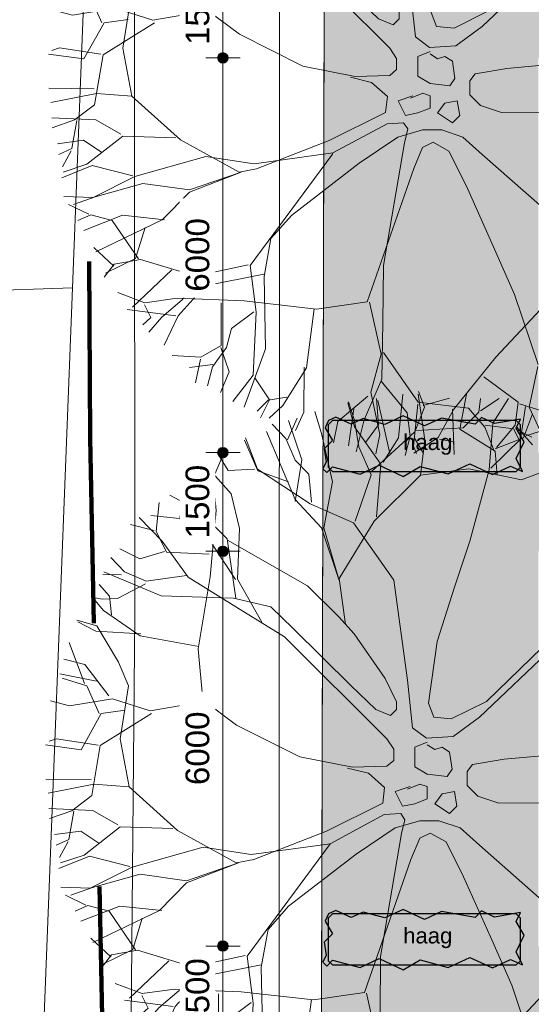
# Model space of a CAD drawing. Header units: millimetres. Extents: x -159785 to 90015, y -49332 to 203345.
# Tile 18 of 63: x -76891 to -69123, y 44931 to 59898. Entities that reach past the tile are written whole.
import ezdxf

# ---------------------------------------------------------------- set-up
doc = ezdxf.new("R2010")
doc.units = ezdxf.units.MM
doc.linetypes.add('IMPORT-KG-PERCEEL-SO', pattern=[19000, 5500, -2000, 0, -2000, 5500, -2000, 0, -2000])
for name, color, linetype, lineweight in [('A--A23__Vloeren', 8, 'Continuous', 9), ('A--L$01A__Algemeen', 7, 'Continuous', 9), ('A--L23__Vloeren', 3, 'Continuous', 9), ('A--LD20__DetailPenFijn', 2, 'Continuous', 9), ('A--LD30__DetailPenMiddel', 3, 'Continuous', 9), ('A--M$01A__Algemeen', 1, 'Continuous', 13), ('A--M$01A__Algemeen-200', 1, 'Continuous', 13), ('A--T$01A__Algemeen', 1, 'Continuous', 13), ('B-WE-KG-GRENS_PERCEEL-G', 30, 'IMPORT-KG-PERCEEL-SO', 25), ('B-WE-OG-TERREIN_ERF-GV', 10, 'Continuous', 20), ('B-WE-OG-TERREIN_OEVER-GV', 10, 'Continuous', 20), ('B-WE-OG-WATER-GV', 4, 'Continuous', 20), ('B-WE-VH-OPENVERHARDING_BETONELEMENT-GV', 90, 'Continuous', 20), ('Montfoort-BGT_aangepast_dwg', 8, 'Continuous', 9), ('Montfoort-KAD_aangepast_dwg', 8, 'Continuous', 9)]:
    doc.layers.add(name, color=color, linetype=linetype, lineweight=lineweight)
doc.styles.add('Arial', font='arial.ttf', dxfattribs={"height": 360})
doc.styles.add('Arial_1', font='arial.ttf', dxfattribs={"height": 240})
doc.dimstyles.new('00_ARC_dimension_1_8mm_afgerond', dxfattribs={"dimscale": 304.8, "dimtxt": 367.293384, "dimasz": 2.099738, "dimexe": 0.853018, "dimexo": 0.0625, "dimgap": 0.328084, "dimtad": 1, "dimdec": 0, "dimrnd": 10, "dimzin": 0, "dimdsep": 46, "dimtxsty": 'Arial', "dimblk1": 'DOTSMALL', "dimblk2": 'DOTSMALL', "dimsah": 1, "dimcen": 0.09, "dimdle": 0.853018, "dimadec": 3, "dimazin": 0, "dimtfac": 1, "dimtdec": 4, "dimtix": 1, "dimtmove": 0, "dimatfit": 3, "dimfxl": 0.853018, "dimfxlon": 1, "dimtvp": 1, "dimtfill": 1, "dimtolj": 1, "dimtzin": 0, "dimarcsym": 2})

# ---------------------------------------------------------------- blocks, each defined once
blk = doc.blocks.new('Montfoort-KAD_aangepast_dwg-2079012-00 Terrein')
at = {"layer": 'B-WE-KG-GRENS_PERCEEL-G', "color": 20, "lineweight": 100, "flags": 128}
blk.add_lwpolyline([(-54285, 153418), (-55121, 152643), (-56742, 151141), (-60451, 147523), (-62949, 145117), (-63097, 144973), (-91309, 117039), (-90222, 108700), (-90008, 106964), (-83170, 51422), (-82081, 43335), (-80077, 30077), (-78589, 20148), (-76974, 9625), (-75169, -1908), (-73238, -15841), (-70282, -12213), (-66702, -7763), (-63538, -3908), (-56897, 4253), (-54317, 7093), (-51377, 10773), (-51100, 11080), (-48630, 13817), (-47857, 14673), (-45963, 16825), (-37797, 27733), (-28337, 41693), (-19585, 55036), (-15717, 60933), (-14653, 62720), (-12776, 65185), (-11197, 67645), (-9510, 70144), (-6867, 74129), (-5100, 76362), (543, 86853), (970, 87669), (5719, 96087), (15523, 114613), (21843, 126333), (23502, 129584), (27859, 138119)], dxfattribs=at)
blk = doc.blocks.new('Montfoort-BGT_aangepast_dwg-2210655-00 Terrein')
at = {"layer": 'B-WE-OG-TERREIN_ERF-GV', "color": 8, "lineweight": 9, "flags": 128}
blk.add_lwpolyline([(105718, -169328), (124124, -164200), (136828, -213470), (138601, -212978), (140024, -212549), (138746, -206813), (131371, -178112), (124707, -153795), (121964, -143377), (104969, -165879)], close=True, dxfattribs=at)
blk.add_lwpolyline([(138762, -192457), (142223, -205881), (149664, -234394), (152660, -245599), (154970, -253965)], dxfattribs=at)
at = {"layer": 'B-WE-OG-TERREIN_OEVER-GV', "color": 8, "lineweight": 9, "flags": 128}
for points in [[(127708, -152660), (135410, -182455), (141670, -206459), (154195, -253976)], [(156528, -271374), (153054, -258874), (149945, -247548), (142203, -217087), (125360, -153422)], [(124707, -153795), (131371, -178112), (138746, -206813), (140024, -212549), (146478, -241534), (147607, -245627), (154126, -271705)], [(154970, -253965), (152660, -245599), (149664, -234394), (142223, -205881), (138762, -192457)]]:
    blk.add_lwpolyline(points, dxfattribs=at)
at = {"layer": 'B-WE-OG-WATER-GV', "color": 8, "lineweight": 9, "flags": 128}
for points in [[(154195, -253976), (141670, -206459), (135410, -182455), (127708, -152660)], [(125360, -153422), (142203, -217087), (149945, -247548), (153054, -258874), (156528, -271374)]]:
    blk.add_lwpolyline(points, dxfattribs=at)
at = {"layer": 'B-WE-VH-OPENVERHARDING_BETONELEMENT-GV', "color": 8, "lineweight": 9, "flags": 128}
blk.add_lwpolyline([(138601, -212978), (136828, -213470), (118816, -218469), (127842, -251036), (145283, -246263), (147607, -245627), (146478, -241534), (140024, -212549)], close=True, dxfattribs=at)
blk = doc.blocks.new('90_GM_boom - 90_GM_boom-2244026-00 Terrein')
at = {"layer": 'A--LD20__DetailPenFijn', "color": 8}
for p, q in [((-739, 5311), (-772, 5711)), ((-439, 5111), (-372, 5778)), ((-38, 5077), (-138, 5778)), ((-42, 5580), (-134, 5817)), ((-65, 5604), (337, 5718)), ((496, 5244), (596, 5778)), ((783, 5501), (809, 5713)), ((807, 5524), (1092, 5710)), ((993, 5334), (1233, 5709)), ((-1106, 5278), (-1206, 5644)), ((-1106, 5378), (-1197, 5662)), ((-568, 4877), (-749, 5681)), ((-188, 5204), (-42, 5580)), ((1415, 5094), (1491, 5588)), ((-2123, 5082), (-1978, 5410)), ((-1607, 5178), (-1707, 5511)), ((544, 5267), (783, 5501)), ((1463, 5111), (1597, 5478)), ((-2146, 5105), (-2356, 5320)), ((-1907, 4777), (-2107, 5378)), ((-1039, 4976), (-1106, 5378)), ((-706, 4711), (-1106, 5278)), ((-939, 5044), (-739, 5311)), ((-164, 5227), (544, 5267)), ((1029, 4911), (496, 5244)), ((939, 4627), (993, 5334)), ((1497, 5144), (2131, 5344)), ((-2760, 5111), (-2576, 4638)), ((-2441, 5211), (-2007, 4177)), ((-2008, 4774), (-2146, 5105)), ((-1440, 4444), (-1607, 5178)), ((-854, 4597), (-188, 5204)), ((-672, 4744), (-439, 5111)), ((962, 4650), (1415, 5094)), ((1029, 4944), (1463, 5111)), ((-2574, 4611), (-2774, 5077)), ((-855, 4550), (-1039, 4976)), ((-105, 4544), (-38, 5077)), ((-3263, 4581), (-3341, 4811)), ((-3252, 4502), (-3078, 4905)), ((-3024, 4619), (-3187, 4880)), ((1063, 4544), (1029, 4911)), ((-3475, 4044), (-3342, 4777)), ((-1798, 4559), (-2008, 4774)), ((-2007, 4144), (-1907, 4777)), ((-772, 3910), (-706, 4711)), ((-105, 4544), (629, 4644)), ((629, 4644), (1430, 4477)), ((-3479, 4424), (-3583, 4554)), ((-3284, 4511), (-3479, 4424)), ((-2980, 4261), (-3263, 4581)), ((-3208, 4008), (-3252, 4502)), ((-2623, 4638), (-3024, 4619)), ((-2576, 4638), (-1779, 4111)), ((-2107, 4444), (-2574, 4611)), ((-1756, 4134), (-1798, 4559)), ((-1098, 3845), (-855, 4550)), ((-806, 3844), (-105, 4544)), ((644, 3545), (939, 4627)), ((1430, 4477), (1797, 4611)), ((-3762, 3888), (-3687, 4393)), ((-3687, 4393), (-3754, 4390)), ((-1573, 3744), (-1440, 4444)), ((-3475, 4010), (-3909, 4244)), ((-2853, 3733), (-2980, 4261)), ((-4118, 3694), (-4073, 4130)), ((-2007, 4177), (-1607, 3744)), ((-1779, 4111), (-1122, 3822)), ((-4376, 3901), (-4026, 3544)), ((-3762, 3888), (-4199, 3933)), ((-3041, 3577), (-3475, 4010)), ((-3299, 2998), (-3208, 4008)), ((-4150, 3703), (-4505, 3795)), ((-3276, 3511), (-3762, 3888)), ((-1607, 3744), (-1340, 2943)), ((-1340, 2943), (-1573, 3744)), ((-1340, 2977), (-806, 3844)), ((-1122, 3822), (-518, 2966)), ((-3959, 3377), (-4118, 3694)), ((-2882, 2963), (-2853, 3733)), ((-4026, 3544), (-3631, 2997)), ((-2915, 2961), (-3276, 3511)), ((-2908, 2677), (-3041, 3577)), ((-1817, 2865), (-3034, 3558)), ((412, 2843), (644, 3545)), ((-4365, 3276), (-4671, 3425)), ((-3991, 3386), (-4365, 3276)), ((-3312, 3346), (-3959, 3377)), ((-4597, 3078), (-4807, 3292)), ((-4645, 3031), (-4928, 3034)), ((-4910, 3077), (-4042, 2710)), ((-4269, 2933), (-4597, 3078)), ((-3654, 3021), (-4269, 2933)), ((-3631, 2997), (-2905, 2542)), ((-3480, 1908), (-3299, 2998)), ((-4824, 2707), (-4984, 2886)), ((-4280, 2894), (-4703, 2672)), ((-2515, 2313), (-2882, 2963)), ((-1346, 2394), (-1817, 2865)), ((-1240, 2276), (-1340, 2977)), ((-518, 2966), (-508, 2951)), ((-508, 2951), (-303, 1428)), ((-4915, 2489), (-5099, 2709)), ((-4794, 2423), (-4824, 2707)), ((-4042, 2710), (-2941, 2677)), ((151, 2015), (412, 2843)), ((-4937, 2660), (-5071, 2687)), ((-4703, 2672), (-4937, 2660)), ((-2941, 2677), (-2374, 2543)), ((-4360, 2103), (-4915, 2489)), ((-2905, 2542), (-2166, 2088)), ((-2374, 2543), (-2037, 2215)), ((-5017, 2256), (-5321, 2341)), ((-5031, 2175), (-5305, 2315)), ((-4689, 1704), (-5017, 2256)), ((-1111, 2133), (-1346, 2394)), ((-4352, 2136), (-5031, 2175)), ((-3471, 1941), (-4360, 2103)), ((-2037, 2215), (-1163, 1349)), ((-640, 1453), (-1111, 2133)), ((1976, 2153), (898, 1107)), ((-5207, 1378), (-5438, 2001)), ((-2166, 2088), (-613, 538)), ((17, 1081), (151, 2015)), ((791, 867), (2056, 2072)), ((-3407, 1131), (-3480, 1908)), ((-5198, 1667), (-5521, 1751)), ((-4838, 1194), (-5198, 1667)), ((-4537, 1344), (-4689, 1704)), ((-5022, 1414), (-5580, 1525)), ((-5172, 1346), (-5545, 1461)), ((-1163, 1349), (-783, 982)), ((-469, 1100), (-640, 1453)), ((-303, 1428), (-223, 707)), ((-4984, 921), (-5172, 1346)), ((-4664, 536), (-4537, 1344)), ((-5431, 1039), (-5721, 1114)), ((-4782, 1145), (-5431, 1039)), ((-4209, 961), (-4782, 1145)), ((-3415, 1099), (-4209, 961)), ((-2897, 748), (-3407, 1131)), ((-469, 982), (-469, 1100)), ((97, 867), (17, 1081)), ((898, 1107), (364, 841)), ((-4950, 923), (-5257, 373)), ((-4186, 921), (-4967, 435)), ((-4586, 974), (-4950, 923)), ((-783, 982), (-561, 891)), ((-561, 891), (-469, 982)), ((-1935, 263), (-2897, 748)), ((364, 841), (97, 867)), ((391, 574), (791, 867)), ((-223, 707), (-10, 547)), ((-5630, 539), (-5744, 500)), ((-5000, 444), (-5630, 539)), ((-4528, -192), (-4664, 536)), ((-613, 538), (-509, 381)), ((0, 487), (-187, 412)), ((-10, 547), (391, 574)), ((112, 374), (0, 449)), ((-5257, 373), (-5795, 446)), ((-4967, 435), (-5096, -324)), ((-509, 381), (-509, 211)), ((-187, 412), (-187, 112)), ((225, 412), (112, 374)), ((337, 337), (225, 412)), ((375, 75), (337, 337)), ((2851, 382), (1165, 227)), ((-1137, 107), (-1935, 263)), ((-509, 211), (-613, 120)), ((1165, 227), (685, 147)), ((-1211, 94), (-891, 14)), ((-613, 120), (-1137, 107)), ((-891, 14), (-650, -200)), ((-187, 112), (0, 0)), ((0, 0), (300, -37)), ((300, -37), (375, 75)), ((685, 147), (604, 40)), ((604, 40), (604, -173)), ((-5102, -81), (-5790, -74)), ((-5064, -152), (-5758, -287)), ((-4528, -192), (-5064, -152)), ((-3793, -857), (-4528, -192)), ((-650, -200), (-677, -440)), ((-262, -187), (-487, -262)), ((-487, -262), (-375, -487)), ((-112, -150), (-300, -225)), ((0, -187), (-112, -150)), ((0, -374), (0, -187)), ((412, -262), (225, -300)), ((450, -487), (412, -262)), ((604, -173), (765, -333)), ((-5096, -324), (-5398, -555)), ((-677, -440), (-1531, -867)), ((-187, -449), (0, -374)), ((225, -300), (112, -449)), ((765, -333), (1085, -440)), ((1085, -440), (2806, -433)), ((-5077, -554), (-5747, -520)), ((-5398, -555), (-5739, -673)), ((-5366, -564), (-5443, -991)), ((-4699, -769), (-5077, -554)), ((-375, -487), (-187, -449)), ((112, -449), (337, -599)), ((337, -599), (450, -487)), ((-1477, -1057), (-653, -613)), ((-653, -613), (-404, -599)), ((-116, -707), (-490, -814)), ((-404, -599), (-339, -691)), ((-339, -691), (-391, -900)), ((177, -707), (-116, -707)), ((498, -814), (177, -707)), ((-5262, -864), (-5660, -917)), ((-4986, -1050), (-5262, -864)), ((-4664, -800), (-5211, -1229)), ((-3862, -827), (-4664, -800)), ((-2901, -1348), (-3793, -857)), ((-1531, -867), (-2636, -1296)), ((-490, -814), (-1078, -1214)), ((-116, -974), (44, -894)), ((44, -894), (284, -1027)), ((791, -1080), (498, -814)), ((-5443, -991), (-5638, -1078)), ((-5451, -1024), (-5583, -1265)), ((-391, -900), (-710, -2769)), ((-250, -1294), (-116, -974)), ((284, -1027), (551, -1561)), ((-4484, -1414), (-3404, -1109)), ((-3404, -1109), (-2674, -1222)), ((-1485, -1073), (-2733, -2766)), ((-2674, -1222), (-1477, -1057)), ((-1477, -1057), (-1485, -1073)), ((1918, -2076), (791, -1080)), ((-5130, -1245), (-5593, -1435)), ((-5211, -1229), (-5572, -1347)), ((-4516, -1405), (-5130, -1245)), ((-2868, -1346), (-3655, -1619)), ((-3654, -1652), (-2868, -1346)), ((-2636, -1296), (-2901, -1348)), ((-1078, -1214), (-2106, -2006)), ((-955, -3320), (-250, -1294)), ((-5118, -1731), (-4484, -1414)), ((-4361, -1520), (-5086, -1723)), ((-3655, -1619), (-4361, -1520)), ((551, -1561), (958, -2471)), ((-5563, -1718), (-5118, -1731)), ((-5086, -1723), (-5414, -1840)), ((-4067, -2074), (-3654, -1652)), ((-5185, -1989), (-5492, -1840)), ((-5153, -1997), (-5348, -2084)), ((-4671, -2004), (-5261, -2233)), ((-4830, -2081), (-5153, -1997)), ((-5078, -2558), (-4067, -2074)), ((-4431, -2668), (-4830, -2081)), ((-4033, -2072), (-4671, -2004)), ((-2106, -2006), (-2417, -2359)), ((-4328, -2187), (-4472, -2662)), ((-2417, -2359), (-2522, -2932)), ((-4805, -2777), (-5109, -2491)), ((958, -2471), (1283, -3207)), ((-4472, -2662), (-4928, -2885)), ((-4399, -2676), (-4796, -2745)), ((-3536, -2936), (-4399, -2676)), ((-4796, -2745), (-4952, -2946)), ((-3923, -2835), (-4520, -3403)), ((-2765, -2758), (-3495, -2912)), ((-2733, -2766), (-2643, -3479)), ((-710, -2769), (-718, -3636)), ((-3495, -2912), (-3766, -3289)), ((-2523, -2899), (-3416, -3077)), ((-2522, -2932), (-2500, -4034)), ((-3416, -3077), (-3827, -3532)), ((-4740, -3180), (-4330, -3333)), ((-4330, -3333), (-3839, -3265)), ((-3766, -3289), (-4076, -3553)), ((-3839, -3265), (-2825, -3306)), ((1283, -3207), (1640, -4270)), ((-3861, -3533), (-4600, -3437)), ((-4336, -3366), (-4240, -3556)), ((-3172, -3336), (-3171, -3984)), ((-2825, -3306), (-1728, -3432)), ((-1760, -3425), (-1879, -4321)), ((-1728, -3432), (-955, -3320)), ((-922, -3327), (-746, -4114)), ((1753, -3356), (996, -4161)), ((-4240, -3556), (-4365, -3667)), ((-4076, -3553), (-4272, -3778)), ((-3827, -3532), (-4039, -3977)), ((-2675, -3470), (-3018, -3726)), ((-2643, -3479), (-2685, -4433)), ((-3018, -3726), (-3093, -4016)), ((-718, -3636), (-735, -4493)), ((-3171, -3984), (-3480, -4158)), ((-3093, -4016), (-3306, -4305)), ((-3178, -4016), (-3050, -4384)), ((-2500, -4034), (-2824, -4918)), ((-3480, -4158), (-3918, -4135)), ((-3486, -4191), (-3561, -4550)), ((-746, -4114), (-901, -4695)), ((-706, -4088), (-182, -4844)), ((996, -4161), (359, -4949)), ((-3298, -4273), (-3655, -4318)), ((-3306, -4305), (-3382, -4595)), ((-1879, -4321), (-2236, -4894)), ((-1911, -4314), (-1917, -4995)), ((1633, -4302), (1504, -4923)), ((-3050, -4384), (-3183, -4697)), ((-2685, -4433), (-2996, -4834)), ((-2661, -4473), (-2437, -4807)), ((813, -4457), (1334, -4843)), ((-735, -4493), (-1000, -5113)), ((-743, -4525), (-351, -5006)), ((-2177, -4770), (-2458, -4814)), ((-947, -4753), (-1401, -5136)), ((-901, -4695), (-762, -5337)), ((-2458, -4814), (-2629, -4982)), ((-2437, -4807), (-2578, -5081)), ((-2236, -4894), (-2447, -5089)), ((-189, -4877), (-253, -5511)), ((-182, -4844), (582, -4936)), ((582, -4936), (828, -5225)), ((1334, -4843), (1289, -5194)), ((1356, -4868), (1727, -4985)), ((1504, -4923), (1716, -5376)), ((-1917, -4995), (-2043, -5275)), ((-1158, -4948), (-1241, -5510)), ((-351, -5006), (-306, -5363)), ((359, -4949), (120, -5384)), ((340, -4953), (367, -5641)), ((-1401, -5136), (-1469, -5463)), ((-1000, -5113), (-1126, -5597)), ((828, -5225), (963, -5560)), ((835, -5193), (1266, -5248)), ((1289, -5194), (1009, -5532)), ((1311, -5219), (1555, -5494)), ((-762, -5337), (-823, -5631)), ((-306, -5363), (-382, -5653)), ((120, -5384), (-248, -5622)), ((-242, -5380), (-99, -5624)), ((1266, -5248), (1363, -5439)), ((1299, -5255), (1546, -5375)), ((-253, -5511), (-208, -5623)), ((142, -5409), (353, -5445)), ((353, -5445), (366, -5611))]:
    blk.add_line(p, q, dxfattribs=at)
blk = doc.blocks.new('DIMBLOCK36-00 Terrein')
at = {"layer": 'A--M$01A__Algemeen-200'}
h = blk.add_hatch(color=256, dxfattribs=at)
edge = h.paths.add_edge_path()
edge.add_arc((-73806, 45817), 80, 0, 360)
h = blk.add_hatch(color=256, dxfattribs=at)
edge = h.paths.add_edge_path()
edge.add_arc((-73806, 44317), 80, 0, 360)
for p, q in [((-73806, 45817), (-74066, 45817)), ((-73806, 44317), (-73806, 45817)), ((-73806, 45817), (-73546, 45817)), ((-73806, 44317), (-74066, 44317)), ((-73806, 44317), (-73546, 44317))]:
    blk.add_line(p, q, dxfattribs=at)
for centre in [(-73806, 45817), (-73806, 44317)]:
    blk.add_circle(centre, 80, dxfattribs=at)
at = {"layer": 'A--M$01A__Algemeen-200', "color": 0, "insert": (-74373, 44513), "char_height": 360, "width": 1329.04, "attachment_point": 1, "rotation": 90, "line_spacing_factor": 0.941778, "style": 'Arial', "bg_fill": 3, "box_fill_scale": 1.25, "bg_fill_color": 256, "bg_fill_true_color": 13158600, "bg_fill_transparency": 0}
blk.add_mtext('1500', dxfattribs=at)
blk = doc.blocks.new('_DotSmall')
at = {"color": 0, "linetype": 'ByBlock', "const_width": 0.5}
blk.add_lwpolyline([(-0.0625, 0, 1), (0.0625, 0, 1)], format="xyb", close=True, dxfattribs=at)
blk = doc.blocks.new('DIMBLOCK37-00 Terrein')
at = {"layer": 'A--M$01A__Algemeen-200'}
h = blk.add_hatch(color=256, dxfattribs=at)
edge = h.paths.add_edge_path()
edge.add_arc((-73806, 51817), 80, 0, 360)
h = blk.add_hatch(color=256, dxfattribs=at)
edge = h.paths.add_edge_path()
edge.add_arc((-73806, 45817), 80, 0, 360)
for p, q in [((-73806, 51817), (-74066, 51817)), ((-73806, 45817), (-73806, 51817)), ((-73806, 51817), (-73546, 51817)), ((-73806, 45817), (-74066, 45817)), ((-73806, 45817), (-73546, 45817))]:
    blk.add_line(p, q, dxfattribs=at)
for centre in [(-73806, 51817), (-73806, 45817)]:
    blk.add_circle(centre, 80, dxfattribs=at)
at = {"layer": 'A--M$01A__Algemeen-200', "color": 0, "insert": (-74373, 48263), "char_height": 360, "width": 1329.04, "attachment_point": 1, "rotation": 90, "line_spacing_factor": 0.941778, "style": 'Arial', "bg_fill": 3, "box_fill_scale": 1.25, "bg_fill_color": 256, "bg_fill_true_color": 13158600, "bg_fill_transparency": 0}
blk.add_mtext('6000', dxfattribs=at)
blk = doc.blocks.new('DIMBLOCK38-00 Terrein')
at = {"layer": 'A--M$01A__Algemeen-200'}
h = blk.add_hatch(color=256, dxfattribs=at)
edge = h.paths.add_edge_path()
edge.add_arc((-73806, 53317), 80, 0, 360)
h = blk.add_hatch(color=256, dxfattribs=at)
edge = h.paths.add_edge_path()
edge.add_arc((-73806, 51817), 80, 0, 360)
for p, q in [((-73806, 53317), (-74066, 53317)), ((-73806, 51817), (-73806, 53317)), ((-73806, 53317), (-73546, 53317)), ((-73806, 51817), (-74066, 51817)), ((-73806, 51817), (-73546, 51817))]:
    blk.add_line(p, q, dxfattribs=at)
for centre in [(-73806, 53317), (-73806, 51817)]:
    blk.add_circle(centre, 80, dxfattribs=at)
at = {"layer": 'A--M$01A__Algemeen-200', "color": 0, "insert": (-74373, 52013), "char_height": 360, "width": 1329.04, "attachment_point": 1, "rotation": 90, "line_spacing_factor": 0.941778, "style": 'Arial', "bg_fill": 3, "box_fill_scale": 1.25, "bg_fill_color": 256, "bg_fill_true_color": 13158600, "bg_fill_transparency": 0}
blk.add_mtext('1500', dxfattribs=at)
blk = doc.blocks.new('DIMBLOCK39-00 Terrein')
at = {"layer": 'A--M$01A__Algemeen-200'}
h = blk.add_hatch(color=256, dxfattribs=at)
edge = h.paths.add_edge_path()
edge.add_arc((-73806, 59317), 80, 0, 360)
h = blk.add_hatch(color=256, dxfattribs=at)
edge = h.paths.add_edge_path()
edge.add_arc((-73806, 53317), 80, 0, 360)
for p, q in [((-73806, 59317), (-74066, 59317)), ((-73806, 53317), (-73806, 59317)), ((-73806, 59317), (-73546, 59317)), ((-73806, 53317), (-74066, 53317)), ((-73806, 53317), (-73546, 53317))]:
    blk.add_line(p, q, dxfattribs=at)
for centre in [(-73806, 59317), (-73806, 53317)]:
    blk.add_circle(centre, 80, dxfattribs=at)
at = {"layer": 'A--M$01A__Algemeen-200', "color": 0, "insert": (-74373, 55763), "char_height": 360, "width": 1329.04, "attachment_point": 1, "rotation": 90, "line_spacing_factor": 0.941778, "style": 'Arial', "bg_fill": 3, "box_fill_scale": 1.25, "bg_fill_color": 256, "bg_fill_true_color": 13158600, "bg_fill_transparency": 0}
blk.add_mtext('6000', dxfattribs=at)
blk = doc.blocks.new('DIMBLOCK40-00 Terrein')
at = {"layer": 'A--M$01A__Algemeen-200'}
h = blk.add_hatch(color=256, dxfattribs=at)
edge = h.paths.add_edge_path()
edge.add_arc((-73806, 60817), 80, 0, 360)
h = blk.add_hatch(color=256, dxfattribs=at)
edge = h.paths.add_edge_path()
edge.add_arc((-73806, 59317), 80, 0, 360)
for p, q in [((-73806, 60817), (-74066, 60817)), ((-73806, 59317), (-73806, 60817)), ((-73806, 60817), (-73546, 60817)), ((-73806, 59317), (-74066, 59317)), ((-73806, 59317), (-73546, 59317))]:
    blk.add_line(p, q, dxfattribs=at)
for centre in [(-73806, 60817), (-73806, 59317)]:
    blk.add_circle(centre, 80, dxfattribs=at)
at = {"layer": 'A--M$01A__Algemeen-200', "color": 0, "insert": (-74373, 59513), "char_height": 360, "width": 1329.04, "attachment_point": 1, "rotation": 90, "line_spacing_factor": 0.941778, "style": 'Arial', "bg_fill": 3, "box_fill_scale": 1.25, "bg_fill_color": 256, "bg_fill_true_color": 13158600, "bg_fill_transparency": 0}
blk.add_mtext('1500', dxfattribs=at)

msp = doc.modelspace()

# ---------------------------------------------------------------- hatches: boundary and pattern name
at = {"layer": 'A--A23__Vloeren'}
h = msp.add_hatch(color=256, dxfattribs=at)
h.paths.add_polyline_path([(-69013.7, 59316.5), (-62944, 59316.5), (-62944, 60816.9), (-69013.7, 60816.9)])
h.paths.add_polyline_path([(-69013.7, 66816.5), (-62944, 66816.5), (-62944, 68316.9), (-69013.7, 68316.9)])
h.paths.add_polyline_path([(-69013.6, 81816.5), (-62943.9, 81816.5), (-62943.9, 77706.1), (-59838.3, 77687.3), (-59738, 77693.5), (-59639, 77710.9), (-59542.5, 77739.2), (-59449.8, 77778.1), (-59362.1, 77827.1), (-59280.3, 77885.5), (-59205.6, 77952.8), (-59138.8, 78027.9), (-59080.8, 78110), (-59032.4, 78198.1), (-58994, 78291.1), (-58966.3, 78387.7), (-58949.6, 78486.9), (-58943.9, 78586.7), (-58944.2, 83091.3), (-58949.6, 83187.5), (-58966.6, 83287.4), (-58994.8, 83384.7), (-59033.7, 83478.2), (-59082.9, 83566.8), (-59141.7, 83649.3), (-59209.5, 83724.7), (-59285.3, 83791.9), (-59368.1, 83850.2), (-59457, 83898.8), (-59550.8, 83937.2), (-59648.3, 83964.7), (-59748.3, 83981.1), (-59849.5, 83986.7), (-62943.9, 84006.1), (-62943.9, 83316.9), (-69013.6, 83316.9)])
h.paths.add_polyline_path([(-65217.2, 5130.1), (-64924.1, 5138.7), (-64631.7, 5159.7), (-64340.4, 5193), (-64050.8, 5238.6), (-63763.3, 5296.4), (-63478.6, 5366.4), (-63197, 5448.2), (-62919.2, 5541.9), (-62645.6, 5647.3), (-62376.7, 5764.2), (-62113, 5892.3), (-61854.9, 6031.4), (-61602.9, 6181.3), (-61357.5, 6341.8), (-55876.5, 11537.8), (-52952.5, 14022.3), (-49567.2, 17289.9), (-51546.5, 19321.9), (-63374.1, 6585.8), (-71434.5, 14071.2), (-68032, 17735), (-71695.8, 21137.5), (-63189.7, 30296.9), (-59525.9, 26894.5), (-58627.2, 27862.1), (-58634.6, 27885.5), (-58716.3, 28187.6), (-58785.7, 28492.8), (-58842.6, 28800.5), (-58887, 29110.3), (-58918.7, 29421.6), (-58938.9, 29789.1), (-58944.2, 30046.9), (-58944.2, 30586.7), (-58949.9, 30687.5), (-58966.9, 30787.4), (-58995.1, 30884.7), (-59034, 30978.2), (-59083.2, 31066.8), (-59142, 31149.3), (-59209.7, 31224.7), (-59285.5, 31291.9), (-59368.4, 31350.2), (-59457.3, 31398.8), (-59551.1, 31437.2), (-59648.6, 31464.7), (-59748.6, 31481.1), (-59849.8, 31486.7), (-62944.1, 31506.1), (-62944.2, 30816.9), (-69013.9, 30816.9), (-69013.8, 36816.5), (-62944.1, 36816.5), (-62944.1, 32706.1), (-59838.5, 32687.3), (-59738.2, 32693.5), (-59639.2, 32710.9), (-59542.7, 32739.2), (-59450.1, 32778.1), (-59362.3, 32827.1), (-59280.5, 32885.5), (-59205.8, 32952.8), (-59139, 33027.9), (-59081, 33110), (-59032.6, 33198.1), (-58994.3, 33291.1), (-58966.5, 33387.7), (-58949.8, 33486.9), (-58944.1, 33586.7), (-58944.2, 38087.4), (-58949.8, 38187.5), (-58966.9, 38287.4), (-58995, 38384.7), (-59033.9, 38478.2), (-59083.1, 38566.8), (-59142, 38649.3), (-59209.7, 38724.7), (-59285.5, 38791.9), (-59368.3, 38850.2), (-59457.2, 38898.8), (-59551, 38937.2), (-59648.5, 38964.7), (-59748.5, 38981.1), (-59849.7, 38986.7), (-62936.1, 39006), (-62936.1, 38316.9), (-69013.9, 38316.9), (-69013.8, 44316.7), (-62936.1, 44316.5), (-62936.1, 40206), (-59838.5, 40187.3), (-59738.2, 40193.5), (-59639.2, 40210.9), (-59542.7, 40239.2), (-59450, 40278.1), (-59362.2, 40327.1), (-59280.5, 40385.5), (-59205.7, 40452.8), (-59139, 40527.9), (-59081, 40610), (-59032.6, 40698.1), (-58994.2, 40791.1), (-58966.5, 40887.7), (-58949.7, 40986.9), (-58944.1, 41086.7), (-58944.2, 45588), (-58949.8, 45687.5), (-58966.8, 45787.4), (-58995, 45884.7), (-59033.9, 45978.2), (-59083.1, 46066.8), (-59141.9, 46149.3), (-59209.7, 46224.7), (-59285.4, 46291.9), (-59368.3, 46350.2), (-59457.2, 46398.8), (-59551, 46437.2), (-59648.5, 46464.7), (-59748.5, 46481.1), (-59849.7, 46486.7), (-62944.1, 46506.1), (-62944.1, 45816.9), (-69013.8, 45816.9), (-69013.7, 51816.5), (-62944.1, 51816.5), (-62944.1, 47706.1), (-59838.5, 47687.3), (-59738.1, 47693.5), (-59639.1, 47710.9), (-59542.7, 47739.2), (-59450, 47778.1), (-59362.2, 47827.1), (-59280.4, 47885.5), (-59205.7, 47952.8), (-59138.9, 48027.9), (-59081, 48110), (-59032.5, 48198.1), (-58994.2, 48291.1), (-58966.5, 48387.7), (-58949.7, 48486.9), (-58944.1, 48586.7), (-58944.2, 53088.7), (-58949.7, 53187.5), (-58966.8, 53287.4), (-58994.9, 53384.7), (-59033.9, 53478.2), (-59083.1, 53566.8), (-59141.9, 53649.3), (-59209.6, 53724.7), (-59285.4, 53791.9), (-59368.3, 53850.2), (-59457.2, 53898.8), (-59551, 53937.2), (-59648.5, 53964.7), (-59748.5, 53981.1), (-59849.7, 53986.7), (-62944, 54006.1), (-62944.1, 53316.9), (-69013.8, 53316.9), (-69013.6, 74316.5), (-62943.9, 74316.5), (-62943.9, 70206.1), (-59838.4, 70187.3), (-59738, 70193.5), (-59639, 70210.9), (-59542.6, 70239.2), (-59449.9, 70278.1), (-59362.1, 70327.1), (-59280.3, 70385.5), (-59205.6, 70452.8), (-59138.8, 70527.9), (-59080.9, 70610), (-59032.4, 70698.1), (-58994.1, 70791.1), (-58966.4, 70887.7), (-58949.6, 70986.9), (-58944, 71086.7), (-58944.2, 75590.7), (-58949.6, 75687.5), (-58966.7, 75787.4), (-58994.8, 75884.7), (-59033.8, 75978.2), (-59082.9, 76066.8), (-59141.8, 76149.3), (-59209.5, 76224.7), (-59285.3, 76291.9), (-59368.2, 76350.2), (-59457.1, 76398.8), (-59550.8, 76437.2), (-59648.4, 76464.7), (-59748.3, 76481.1), (-59849.5, 76486.7), (-62943.9, 76506.1), (-62943.9, 75816.9), (-69013.7, 75816.9), (-69013.6, 89316.5), (-62943.9, 89316.5), (-62943.9, 85206.1), (-59838.3, 85187.3), (-59738, 85193.5), (-59638.9, 85210.9), (-59542.5, 85239.2), (-59449.8, 85278.1), (-59362, 85327.1), (-59280.3, 85385.5), (-59205.5, 85452.8), (-59138.8, 85527.9), (-59080.8, 85610), (-59032.3, 85698.1), (-58994, 85791.1), (-58966.3, 85887.7), (-58949.5, 85986.9), (-58943.9, 86086.7), (-58944.2, 90592), (-58949.6, 90687.5), (-58966.6, 90787.4), (-58994.8, 90884.7), (-59033.7, 90978.2), (-59082.9, 91066.8), (-59141.7, 91149.3), (-59209.4, 91224.7), (-59285.2, 91291.9), (-59368.1, 91350.2), (-59457, 91398.8), (-59550.8, 91437.2), (-59648.3, 91464.7), (-59748.3, 91481.1), (-59849.5, 91486.7), (-62943.8, 91506.1), (-62943.9, 90816.9), (-69013.6, 90816.9), (-69013.5, 96816.5), (-62943.8, 96816.5), (-62943.8, 92706.1), (-59838.3, 92687.3), (-59737.9, 92693.5), (-59638.9, 92710.9), (-59542.5, 92739.2), (-59449.8, 92778.1), (-59362, 92827.1), (-59280.2, 92885.5), (-59205.5, 92952.8), (-59138.7, 93027.9), (-59080.7, 93110), (-59032.3, 93198.1), (-58994, 93291.1), (-58966.3, 93387.7), (-58949.5, 93486.9), (-58943.9, 93625.5), (-58937.7, 94068.5), (-58919.3, 94511.1), (-58888.7, 94953), (-58845.8, 95393.9), (-58790.8, 95833.5), (-58723.6, 96271.3), (-58644.3, 96707.2), (-58552.9, 97140.7), (-58449.6, 97571.4), (-58334.4, 97999.2), (-58207.5, 98423.6), (-58068.8, 98844.3), (-57977.3, 99102.3), (-57948, 99199.3), (-57929.8, 99298.9), (-57923, 99399.9), (-57929.8, 99515.9), (-57948, 99618), (-57970.3, 99698.7), (-58008.1, 99792.7), (-58056.2, 99881.8), (-58114.1, 99965), (-58180.8, 100041.1), (-58255.8, 100109.2), (-58337.9, 100168.5), (-58426.1, 100218.2), (-58519.4, 100257.7), (-58616.5, 100286.4), (-58723.6, 100304.5), (-58845.8, 100310.6), (-62943.8, 100336.1), (-62943.8, 99516.4), (-69013.5, 99516.4), (-69013.5, 102516.1), (-62943.8, 102516.1), (-62943.8, 101536.2), (-57392.1, 101501.5), (-57289.2, 101506.8), (-57187.6, 101523.8), (-57088.6, 101552.2), (-56993.4, 101591.9), (-56903.5, 101642.1), (-56816.5, 101705.3), (-56743.6, 101771.7), (-56675.9, 101849.3), (-56622, 101926.3), (-56552.7, 102039.7), (-56455.8, 102194.4), (-56403.2, 102357.9), (-56359.7, 102537), (-56330.7, 102707.6), (-56314.1, 102864.6), (-56308.3, 103049.3), (-56314.5, 103218.8), (-56330.7, 103378.8), (-56359.7, 103548.1), (-56400.3, 103715), (-56452.2, 103878.8), (-56515.3, 104038.5), (-56589.1, 104193.6), (-56673.5, 104343.2), (-56767.9, 104486.7), (-56871.9, 104623.4), (-56997.5, 104764.9), (-57106.9, 104873.7), (-57236.7, 104986.2), (-57373.9, 105089.5), (-65648.8, 110883.6), (-65896.9, 111064.5), (-66138, 111254.9), (-66371.6, 111454.4), (-66597.3, 111662.7), (-66814.9, 111879.5), (-67024, 112104.5), (-67224.3, 112337.4), (-67415.5, 112577.8), (-67623.4, 112863.9), (-67769.5, 113079.7), (-67931.8, 113340.4), (-68084, 113607.2), (-68225.8, 113879.7), (-68357.1, 114157.4), (-68477.6, 114439.9), (-68587.2, 114726.9), (-68685.7, 115017.8), (-68772.9, 115312.3), (-68848.8, 115610), (-68913.2, 115910.3), (-68966, 116212.9), (-69007.1, 116517.3), (-69036.6, 116823), (-69055, 117170.5), (-69060.1, 117436.8), (-69060.1, 120428.1), (-69590.2, 120426.1), (-69580.2, 117806.1), (-72309.6, 117736.4), (-72262.8, 117672.7), (-72201.1, 117579.4), (-72133.7, 117461.7), (-72074, 117339), (-72023.9, 117212.5), (-71981.2, 117083), (-71947.8, 116951.6), (-72094, 91304.7), (-69353.6, 91304.7), (-69288.1, 91239.2), (-69288.1, 90594.1), (-69353.7, 90528.6), (-72098.4, 90528.6), (-72136.8, 83804.7), (-69353.7, 83804.7), (-69288.2, 83739.2), (-69288.2, 83094.1), (-69353.7, 83028.6), (-72141.2, 83028.6), (-72179.8, 76265.6), (-72140.7, 76304.7), (-69353.7, 76304.7), (-69288.2, 76239.2), (-69288.2, 75594.1), (-69353.7, 75528.6), (-72140.7, 75528.6), (-72183.7, 75571.6), (-72262.8, 61709), (-72343.6, 32241.5), (-72306.6, 20642.3), (-72207.3, 11964.4), (-72196.9, 11671.4), (-72174.1, 11379.1), (-72139, 11088), (-72091.6, 10798.7), (-72032, 10511.6), (-71960.3, 10227.3), (-71876.7, 9946.3), (-71781.3, 9669), (-71674.2, 9396.1), (-71555.7, 9127.9), (-71426, 8865), (-71285.2, 8607.7), (-71133.7, 8356.7), (-70971.8, 8112.3), (-70799.6, 7875), (-70617.6, 7645.1), (-70426, 7423.2), (-70194.7, 7179.7), (-70015.6, 7004.5), (-69797.5, 6808.6), (-69571.2, 6622.1), (-69337.3, 6445.3), (-69096.2, 6278.5), (-68848.2, 6122.1), (-68593.8, 5976.3), (-68333.5, 5841.4), (-68067.7, 5717.6), (-67796.9, 5605.2), (-67521.6, 5504.3), (-67242.3, 5415.2), (-66959.5, 5337.9), (-66673.6, 5272.7), (-66385.3, 5219.5), (-66094.9, 5178.7), (-65803.1, 5150.1), (-65510.4, 5133.9)])
h.paths.add_polyline_path([(-53204.1, 21023.6), (-55039.7, 22908.1), (-55129.3, 22811.5)])
h.paths.add_polyline_path([(-69354, 30528.6), (-72140.9, 30528.6), (-72206.5, 30594.1), (-72206.5, 31239.2), (-72140.9, 31304.7), (-69353.9, 31304.7), (-69288.4, 31239.2), (-69288.4, 30594.1), (-69353.9, 30528.6)])
h.paths.add_polyline_path([(-59737.7, 30538.8), (-62524.7, 30538.8), (-62590.2, 30604.4), (-62590.2, 31249.4), (-62524.7, 31315), (-59737.7, 31315), (-59672.2, 31249.4), (-59672.2, 30604.4), (-59737.7, 30538.8)])
h.paths.add_polyline_path([(-69353.9, 38028.6), (-72140.9, 38028.6), (-72206.4, 38094.1), (-72206.4, 38739.2), (-72140.8, 38804.7), (-69353.9, 38804.7), (-69288.4, 38739.2), (-69288.4, 38094.1), (-69353.9, 38028.6)])
h.paths.add_polyline_path([(-59748.5, 38038.8), (-62524.7, 38038.8), (-62590.2, 38104.4), (-62590.2, 38749.4), (-62524.7, 38815), (-59737.7, 38815), (-59672.2, 38749.4), (-59672.2, 38104.4), (-59738.2, 38038.8)])
h.paths.add_polyline_path([(-69353.9, 45528.6), (-72140.9, 45528.6), (-72206.4, 45594.1), (-72206.4, 46239.2), (-72140.8, 46304.7), (-72140.8, 46304.7), (-69353.9, 46304.7), (-69288.3, 46239.2), (-69288.3, 45594.1), (-69353.9, 45528.6)])
h.paths.add_polyline_path([(-59738.1, 45538.8), (-62524.6, 45538.8), (-62590.2, 45604.4), (-62590.2, 46249.4), (-62524.6, 46315), (-59737.7, 46315), (-59672.1, 46249.4), (-59672.1, 45604.4), (-59737.7, 45538.8)])
h.paths.add_polyline_path([(-69353.9, 53028.6), (-72140.9, 53028.7), (-72206.3, 53094.1), (-72206.3, 53739.2), (-72140.8, 53804.7), (-72140.8, 53804.7), (-69353.8, 53804.7), (-69288.3, 53739.2), (-69288.3, 53094.1), (-69353.8, 53028.6)])
h.paths.add_polyline_path([(-59849.7, 53038.8), (-62524.6, 53038.8), (-62590.1, 53104.4), (-62590.1, 53749.4), (-62524.6, 53815), (-59737.6, 53815), (-59672.1, 53749.4), (-59672.1, 53104.4), (-59738.1, 53038.8), (-59838.4, 53038.8)])
h.paths.add_polyline_path([(-59849.7, 55186.8), (-59738.1, 55193.5), (-59639.1, 55210.9), (-59542.6, 55239.2), (-59449.9, 55278.1), (-59362.2, 55327.1), (-59280.4, 55385.5), (-59205.7, 55452.8), (-59138.9, 55527.9), (-59080.9, 55610), (-59032.5, 55698.1), (-58994.1, 55791.2), (-58966.4, 55887.9), (-58949.6, 55987.6), (-58944, 56086.7), (-58944.2, 60589.4), (-58949.7, 60687.5), (-58966.7, 60787.4), (-58994.9, 60884.7), (-59033.8, 60978.2), (-59083, 61066.8), (-59141.9, 61149.3), (-59209.6, 61224.7), (-59285.4, 61291.9), (-59368.2, 61350.2), (-59457.1, 61398.8), (-59550.9, 61437.2), (-59648.4, 61464.7), (-59748.4, 61481.1), (-59849.6, 61486.7), (-62944, 61506.1), (-62944, 55206.1), (-60662.4, 55191.8)])
h.paths.add_polyline_path([(-70194.7, 60528.6), (-72140.8, 60528.6), (-72206.3, 60594.2), (-72206.3, 61239.2), (-72140.8, 61304.8), (-69353.8, 61304.7), (-69288.3, 61239.2), (-69288.3, 60594.2), (-69353.9, 60528.6)])
h.paths.add_polyline_path([(-59737.6, 60538.8), (-62524.6, 60538.8), (-62590.1, 60604.4), (-62590.1, 61249.4), (-62524.6, 61315), (-59737.6, 61315), (-59672.1, 61249.4), (-59672.1, 60604.4), (-59737.6, 60538.8)])
h.paths.add_polyline_path([(-59849.6, 62686.8), (-59738.1, 62693.5), (-59639.1, 62710.9), (-59542.6, 62739.2), (-59449.9, 62778.1), (-59362.1, 62827.1), (-59280.4, 62885.5), (-59205.6, 62952.8), (-59138.9, 63027.9), (-59080.9, 63110), (-59032.4, 63198.1), (-58994.1, 63291.1), (-58966.4, 63387.7), (-58949.6, 63486.9), (-58944, 63586.7), (-58944.2, 68090), (-58949.7, 68187.5), (-58966.7, 68287.4), (-58994.9, 68384.7), (-59033.8, 68478.2), (-59083, 68566.8), (-59141.8, 68649.3), (-59209.6, 68724.7), (-59285.3, 68791.9), (-59368.2, 68850.2), (-59457.1, 68898.8), (-59550.9, 68937.2), (-59648.4, 68964.7), (-59748.4, 68981.1), (-59849.6, 68986.7), (-62943.9, 69006.1), (-62944, 62706.1), (-60662.4, 62691.8)])
h.paths.add_polyline_path([(-70194.7, 68028.6), (-72140.7, 68028.6), (-72206.3, 68094.1), (-72206.3, 68739.2), (-72140.7, 68804.7), (-72140.7, 68804.7), (-69353.8, 68804.7), (-69288.2, 68739.2), (-69288.2, 68094.1), (-69353.8, 68028.6), (-69625.6, 68028.6)])
h.paths.add_polyline_path([(-59849.6, 68038.8), (-62524.5, 68038.9), (-62590.1, 68104.4), (-62590.1, 68749.4), (-62524.5, 68815), (-59737.5, 68815), (-59672, 68749.5), (-59672, 68104.4), (-59738, 68038.8), (-59838.4, 68038.8)])
h.paths.add_polyline_path([(-59748.3, 75538.8), (-62524.5, 75538.8), (-62590, 75604.4), (-62590, 76249.4), (-62524.5, 76315), (-62524.5, 76315), (-59737.5, 76315), (-59672, 76249.4), (-59672, 75604.4), (-59738, 75538.8)])
h.paths.add_polyline_path([(-59738, 83038.8), (-62524.4, 83038.8), (-62590, 83104.4), (-62590, 83749.4), (-62524.5, 83815), (-59737.5, 83815), (-59672, 83749.4), (-59672, 83104.4), (-59737.5, 83038.8)])
h.paths.add_polyline_path([(-59737.9, 90538.8), (-62524.4, 90538.8), (-62589.9, 90604.4), (-62589.9, 91249.4), (-62524.4, 91315), (-59737.4, 91315), (-59671.9, 91249.4), (-59671.9, 90604.4), (-59737.5, 90538.8)])
h.paths.add_polyline_path([(-51737, 110276.8), (-51561.7, 110286.7), (-51376.1, 110311.1), (-51215.5, 110343.1), (-51046.2, 110389.4), (-50880.6, 110447.5), (-50719.4, 110517), (-50563.5, 110597.7), (-50413.7, 110689.1), (-50270.7, 110790.7), (-50135.1, 110902.2), (-50007.7, 111022.9), (-49889.1, 111152.3), (-49779.8, 111289.7), (-48903.2, 112474.8), (-48845, 112564.2), (-48797.7, 112659.8), (-48762.1, 112760.3), (-48738.7, 112864.4), (-48727.7, 112970.5), (-48729.3, 113077.1), (-48743.6, 113182.8), (-48770.2, 113286.1), (-48808.9, 113385.5), (-48859.1, 113479.6), (-48920.1, 113567.2), (-48990.9, 113646.9), (-49081.6, 113725.2), (-49158.4, 113778.5), (-49471.8, 113962.8), (-49790.9, 114137.2), (-50115.4, 114301.4), (-50444.9, 114455.3), (-50779, 114598.7), (-51117.6, 114731.4), (-51476.4, 114858.7), (-51806.4, 114964.7), (-52155.9, 115064.8), (-52508.5, 115153.9), (-52863.7, 115231.9), (-53221.1, 115298.5), (-53580.5, 115353.9), (-53941.5, 115397.9), (-54303.7, 115430.5), (-54666.7, 115451.6), (-55113.9, 115462.2), (-59046.5, 115504.6), (-59003.4, 119504.4), (-55003.6, 119461.2), (-55025.2, 117461.3), (-54625.8, 117451.6), (-54226.8, 117430.1), (-53828.7, 117396.8), (-53431.8, 117351.7), (-53036.3, 117295), (-52642.7, 117226.6), (-52251.3, 117146.5), (-51806.4, 117040), (-51460.1, 116947.1), (-51093.6, 116837.6), (-50714.3, 116712), (-50339, 116575.3), (-49967.8, 116427.5), (-49601.2, 116268.8), (-49239.4, 116099.3), (-48882.7, 115919.2), (-48531.6, 115728.7), (-48161.8, 115512.6), (-47846.9, 115316.9), (-47756.2, 115265.8), (-47660.2, 115225.5), (-47545.4, 115194.1), (-47457.5, 115179.4), (-47353.5, 115174.2), (-47249.6, 115181), (-47147.1, 115199.8), (-47047.6, 115230.3), (-46952.2, 115272.1), (-46862.3, 115324.6), (-46779, 115387.2), (-46703.6, 115458.9), (-46636.9, 115538.9), (-41163.7, 122939), (-41179.7, 123787.3), (-42454.5, 122137.1), (-42888.7, 121697.3), (-43373.1, 121313.5), (-43900.2, 120989.6), (-44462.9, 120732.9), (-45051.9, 120545.1), (-45658.8, 120430.2), (-46276.2, 120389.3), (-57106.6, 120362.5), (-57106.7, 120323.2), (-59610.2, 120333.3), (-59610.4, 120463.5), (-62060.1, 120454.3), (-62060.1, 118217.2), (-62054.3, 118045.9), (-62036.7, 117875.4), (-62007.4, 117706.5), (-61966.7, 117540.1), (-61914.7, 117376.8), (-61851.6, 117217.4), (-61777.7, 117062.8), (-61693.4, 116913.6), (-61599, 116770.5), (-61495.1, 116634.2), (-61382.1, 116505.3), (-61260.6, 116384.5), (-61131, 116272.3), (-60994.1, 116169.3), (-53223.7, 110728.4), (-53076.5, 110632.8), (-52922.9, 110547.8), (-52763.8, 110473.8), (-52599.8, 110411.2), (-52431.9, 110360.1), (-52260.8, 110321), (-52087.4, 110294.1), (-51912.5, 110279.3), (-51863, 110278.6)])
at = {"layer": 'A--L$01A__Algemeen'}
msp.add_hatch(color=96, dxfattribs=at).paths.add_polyline_path([(-69353.9, 53028.6), (-69288.3, 53094.1), (-69288.3, 53739.2), (-69353.9, 53804.7), (-72140.9, 53804.6), (-72206.3, 53739.2), (-72206.3, 53094.1), (-72140.8, 53028.6), (-70194.7, 53028.6)])
h = msp.add_hatch(color=96, dxfattribs=at)
h.paths.add_polyline_path([(-72140.8, 46304.7), (-72206.4, 46239.2), (-72206.4, 45594.1), (-72140.8, 45528.6)])
h.paths.add_polyline_path([(-69353.9, 45528.6), (-69288.3, 45594.1), (-69288.3, 46239.2), (-69353.9, 46304.7), (-72140.8, 46304.7), (-72140.8, 45528.6), (-70194.7, 45528.6)])

# ---------------------------------------------------------------- linework, layer by layer
at = {"layer": 'A--L23__Vloeren'}
msp.add_line((-72262.8, 61709), (-72343.6, 32241.5), dxfattribs=at)
at = {"layer": 'A--LD30__DetailPenMiddel', "lineweight": 30}
for p, q in [((-72200.5, 53804.7), (-72252.7, 53692.8)), ((-72140.8, 53804.7), (-72206.3, 53739.2)), ((-72206.3, 53739.2), (-72206.3, 53094.1)), ((-72088.6, 53856.9), (-72200.5, 53804.7)), ((-69353.8, 53804.7), (-72140.8, 53804.7)), ((-71856.7, 53748.7), (-72088.6, 53856.9)), ((-71675.4, 53833.3), (-71856.7, 53748.7)), ((-71347, 53745.3), (-71675.4, 53833.3)), ((-71070.8, 53874), (-71347, 53745.3)), ((-70744.6, 53721.9), (-71070.8, 53874)), ((-70488.8, 53841.1), (-70744.6, 53721.9)), ((-69976.7, 53750.8), (-70488.8, 53841.1)), ((-69877.7, 53849.8), (-69976.7, 53750.8)), ((-69680.6, 53757.9), (-69877.7, 53849.8)), ((-69288.3, 53827.1), (-69680.6, 53757.9)), ((-69353.8, 53804.7), (-69288.3, 53739.2)), ((-69352.4, 53689.6), (-69288.3, 53827.1)), ((-69288.3, 53094.1), (-69288.3, 53739.2)), ((-72252.7, 53692.8), (-72142.7, 53502.3)), ((-69232.4, 53481.7), (-69352.4, 53689.6)), ((-72142.7, 53502.3), (-72270, 53375)), ((-69350.8, 53228), (-69232.4, 53481.7)), ((-72270, 53375), (-72235.2, 53178.1)), ((-72235.2, 53178.1), (-72286, 53069.3)), ((-70384.6, 52992.2), (-70058.3, 53144.3)), ((-70058.3, 53144.3), (-69713.9, 52983.7)), ((-69257.8, 53028.6), (-69350.8, 53228)), ((-72286, 53069.3), (-72229.4, 53012.7)), ((-72229.4, 53012.7), (-72140.2, 53101.9)), ((-72206.3, 53094.1), (-72140.8, 53028.6)), ((-72140.8, 53028.6), (-69353.8, 53028.6)), ((-72140.2, 53101.9), (-71721.9, 52989.9)), ((-71721.9, 52989.9), (-71431.9, 53125.1)), ((-71431.9, 53125.1), (-71069.4, 52956.1)), ((-71069.4, 52956.1), (-70809.6, 53106.1)), ((-70809.6, 53106.1), (-70384.6, 52992.2)), ((-69713.9, 52983.7), (-69437.7, 53112.5)), ((-69437.7, 53112.5), (-69257.8, 53028.6)), ((-69353.8, 53028.6), (-69288.3, 53094.1)), ((-72200.6, 46304.7), (-72252.7, 46192.8)), ((-72140.8, 46304.7), (-72206.4, 46239.2)), ((-72088.7, 46356.9), (-72200.6, 46304.7)), ((-69353.9, 46304.7), (-72140.8, 46304.7)), ((-71856.7, 46248.7), (-72088.7, 46356.9)), ((-71675.4, 46333.3), (-71856.7, 46248.7)), ((-71347, 46245.3), (-71675.4, 46333.3)), ((-71070.9, 46374), (-71347, 46245.3)), ((-70744.6, 46221.9), (-71070.9, 46374)), ((-70488.9, 46341.1), (-70744.6, 46221.9)), ((-69976.8, 46250.8), (-70488.9, 46341.1)), ((-69877.8, 46349.8), (-69976.8, 46250.8)), ((-69680.6, 46257.9), (-69877.8, 46349.8)), ((-69288.3, 46327.1), (-69680.6, 46257.9)), ((-69353.9, 46304.7), (-69288.3, 46239.2)), ((-69352.5, 46189.6), (-69288.3, 46327.1)), ((-72252.7, 46192.8), (-72142.7, 46002.3)), ((-72206.4, 46239.2), (-72206.4, 45594.1)), ((-69232.5, 45981.7), (-69352.5, 46189.6)), ((-69288.3, 45594.1), (-69288.3, 46239.2)), ((-72142.7, 46002.3), (-72270, 45875)), ((-69350.8, 45728), (-69232.5, 45981.7)), ((-72270, 45875), (-72235.3, 45678.1)), ((-72235.3, 45678.1), (-72286, 45569.3)), ((-69257.8, 45528.6), (-69350.8, 45728)), ((-72286, 45569.3), (-72229.4, 45512.7)), ((-72229.4, 45512.7), (-72140.2, 45601.9)), ((-72206.4, 45594.1), (-72140.8, 45528.6)), ((-72140.8, 45528.6), (-69353.9, 45528.6)), ((-72140.2, 45601.9), (-71722, 45489.9)), ((-71722, 45489.9), (-71431.9, 45625.1)), ((-71431.9, 45625.1), (-71069.4, 45456.1)), ((-71069.4, 45456.1), (-70809.6, 45606.1)), ((-70809.6, 45606.1), (-70384.6, 45492.2)), ((-70384.6, 45492.2), (-70058.3, 45644.3)), ((-70058.3, 45644.3), (-69713.9, 45483.7)), ((-69713.9, 45483.7), (-69437.8, 45612.5)), ((-69437.8, 45612.5), (-69257.8, 45528.6)), ((-69353.9, 45528.6), (-69288.3, 45594.1))]:
    msp.add_line(p, q, dxfattribs=at)
at = {"layer": 'A--LD30__DetailPenMiddel'}
for p, q in [((-69288.3, 53094.1), (-69353.8, 53028.6)), ((-69288.4, 45594.1), (-69353.9, 45528.6))]:
    msp.add_line(p, q, dxfattribs=at)

# ---------------------------------------------------------------- block references
at = {"layer": 'A--L$01A__Algemeen', "color": 8}
for p in [(-70658.7, 58928.3), (-70701.9, 48428.4)]:
    msp.add_blockref('90_GM_boom - 90_GM_boom-2244026-00 Terrein', p, dxfattribs=at)
at = {"layer": 'Montfoort-BGT_aangepast_dwg', "rotation": 345.2160000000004}
msp.add_blockref('Montfoort-BGT_aangepast_dwg-2210655-00 Terrein', (-157241.6, 297066.1), dxfattribs=at)
at = {"layer": 'Montfoort-KAD_aangepast_dwg', "color": 140, "lineweight": 100, "rotation": 352.6080000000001}
msp.add_blockref('Montfoort-KAD_aangepast_dwg-2079012-00 Terrein', (0, 0), dxfattribs=at)

# ---------------------------------------------------------------- texts
at = {"layer": 'A--T$01A__Algemeen', "color": 7, "char_height": 240, "width": 962.025, "attachment_point": 1, "style": 'Arial_1'}
for insert in [(-71067.9, 53595.7), (-71067.9, 46095.7)]:
    msp.add_mtext('haag', dxfattribs=dict(at, insert=insert))

# ---------------------------------------------------------------- next in the draw order: dimensions: what is measured, and where the dimension line sits
at = {"layer": 'A--M$01A__Algemeen'}
dim = msp.add_linear_dim(base=(-73805.5, 45816.9), p1=(-73545.5, 44316.7), p2=(-73545.5, 45816.9), angle=90, dimstyle='00_ARC_dimension_1_8mm_afgerond', override={"dimpost": '<>', "dimfxl": 1500.184589}, dxfattribs=at)
dim.commit()
dim.dimension.update_dxf_attribs({"geometry": 'DIMBLOCK36-00 Terrein', "text_midpoint": (-74089.3, 45066.8)})

# ---------------------------------------------------------------- next in the draw order: dimensions: what is measured, and where the dimension line sits
dim = msp.add_linear_dim(base=(-73805.5, 51816.7), p1=(-73545.5, 45816.9), p2=(-73545.5, 51816.7), angle=90, dimstyle='00_ARC_dimension_1_8mm_afgerond', override={"dimpost": '<>', "dimfxl": 5999.815411}, dxfattribs=at)
dim.commit()
dim.dimension.update_dxf_attribs({"geometry": 'DIMBLOCK37-00 Terrein', "text_midpoint": (-74089.3, 48816.8)})

# ---------------------------------------------------------------- next in the draw order: dimensions: what is measured, and where the dimension line sits
dim = msp.add_linear_dim(base=(-73805.5, 53316.9), p1=(-73545.5, 51816.7), p2=(-73545.5, 53316.9), angle=90, dimstyle='00_ARC_dimension_1_8mm_afgerond', override={"dimpost": '<>', "dimfxl": 1500.184589}, dxfattribs=at)
dim.commit()
dim.dimension.update_dxf_attribs({"geometry": 'DIMBLOCK38-00 Terrein', "text_midpoint": (-74089.3, 52566.8)})

# ---------------------------------------------------------------- next in the draw order: dimensions: what is measured, and where the dimension line sits
dim = msp.add_linear_dim(base=(-73805.5, 59316.7), p1=(-73545.5, 53316.9), p2=(-73545.5, 59316.7), angle=90, dimstyle='00_ARC_dimension_1_8mm_afgerond', override={"dimpost": '<>', "dimfxl": 5999.815411}, dxfattribs=at)
dim.commit()
dim.dimension.update_dxf_attribs({"geometry": 'DIMBLOCK39-00 Terrein', "text_midpoint": (-74089.3, 56316.8)})

# ---------------------------------------------------------------- next in the draw order: dimensions: what is measured, and where the dimension line sits
dim = msp.add_linear_dim(base=(-73805.5, 60816.9), p1=(-73545.5, 59316.7), p2=(-73545.5, 60816.9), angle=90, dimstyle='00_ARC_dimension_1_8mm_afgerond', override={"dimpost": '<>', "dimfxl": 1500.184589}, dxfattribs=at)
dim.commit()
dim.dimension.update_dxf_attribs({"geometry": 'DIMBLOCK40-00 Terrein', "text_midpoint": (-74089.3, 60066.8)})

doc.saveas('drawing.dxf')
